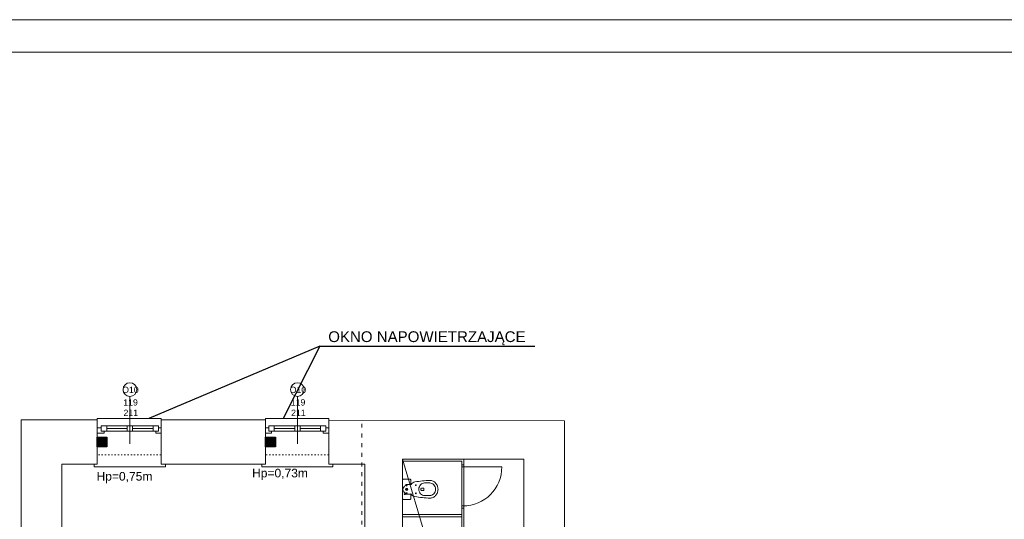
# Model space of a CAD drawing. Header units: centimetres. Extents: x 74437 to 92332, y -37016 to -3432.
# Tile 33 of 68: x 77996 to 79824, y -20769 to -19842. Entities that reach past the tile are written whole.
import ezdxf

# ---------------------------------------------------------------- set-up
doc = ezdxf.new("R2010")
doc.units = ezdxf.units.CM
doc.header["$LTSCALE"] = 0.02
doc.linetypes.add('ACAD_ISO03W100', pattern=[30, 12, -18])
doc.layers.get('0').update_dxf_attribs({"color": 8, "lineweight": 13})
doc.layers.add('_pk_opis legenda', color=7, linetype='Continuous')
for name, color, linetype, lineweight in [('_pk_tabelka', 7, 'Continuous', 15), ('ei30', 8, 'Continuous', 13), ('Linia SSP', 7, 'Continuous', 35), ('LINIE PRZEKROJOWE', 8, 'Continuous', 13), ('OPISY', 8, 'Continuous', 13), ('SSP', 7, 'Continuous', 25), ('stolarka', 8, 'Continuous', 13), ('STREFY POZ', 8, 'Continuous', 13), ('WIDOK', 8, 'Continuous', 13)]:
    doc.layers.add(name, color=color, linetype=linetype, lineweight=lineweight)
doc.styles.get("Standard").update_dxf_attribs({"font": 'arial.ttf', "height": 12})

# ---------------------------------------------------------------- blocks, each defined once
blk = doc.blocks.new('*U3')
at = {"layer": 'stolarka', "transparency": 33554684}
blk.add_lwpolyline([(5, 0), (5, 95)], dxfattribs=at)
for points in [[(0, 2.5), (0, -2.5), (5, -2.5), (5, 2.5)], [(100, -2.5), (105, -2.5), (105, 2.5), (100, 2.5)]]:
    blk.add_lwpolyline(points, close=True, dxfattribs=at)
blk.add_arc((5, 0), 95, 0, 90, dxfattribs=at)

msp = doc.modelspace()

# ---------------------------------------------------------------- hatches: boundary and pattern name
at = {"layer": 'SSP'}
for points in [[(78140, -20634.9), (78140, -20617), (78158, -20617), (78158, -20634.9)], [(78453, -20634.9), (78453, -20617), (78471, -20617), (78471, -20634.9)]]:
    msp.add_hatch(color=256, dxfattribs=at).paths.add_polyline_path(points)

# ---------------------------------------------------------------- linework, layer by layer
for points in [[(78140, -20584.9), (78140, -20581.9), (78259, -20581.9), (78259, -20584.9)], [(78453, -20584.9), (78453, -20581.9), (78570, -20581.9), (78570, -20586.6)], [(78140, -20666.9), (78135, -20666.9), (78135, -20671.9), (78262, -20671.9), (78267, -20671.9), (78267, -20666.9)], [(78451, -20666.9), (78446, -20666.9), (78446, -20671.9), (78573, -20671.9), (78578, -20671.9), (78578, -20666.9)], [(78707, -20657.6), (78821, -20657.6), (78821, -21098.6), (78707, -21098.6)], [(78707, -20661.6), (78817, -20661.6), (78817, -21094.6), (78707, -21094.6)], [(78707, -20760.6), (78817, -20760.6)], [(78707, -20764.6), (78817, -20764.6)]]:
    msp.add_lwpolyline(points)
at = {"layer": '_pk_opis legenda'}
for q in [(78236.3, -20581.9), (78485.5, -20581.9), (78952.6, -20448.1)]:
    msp.add_line((78553.3, -20448.1), q, dxfattribs=at)
at = {"layer": '_pk_opis legenda', "lineweight": 9}
msp.add_line((78707, -20657.6), (78932, -21415.3), dxfattribs=at)
at = {"layer": '_pk_tabelka', "color": 7, "ltscale": 3}
for p, q in [((82865.7, -19841.8), (74455.7, -19841.8)), ((82805.7, -19901.8), (74705.7, -19901.8))]:
    msp.add_line(p, q, dxfattribs=at)
at = {"layer": 'LINIE PRZEKROJOWE'}
for points in [[(77999, -21428.9), (77999, -20584.9), (78140, -20584.9)], [(77999, -21428.9), (77999, -20584.9), (78140, -20584.9)], [(78075, -20666.9), (78140, -20666.9), (78140, -20584.9)], [(78259, -20584.9), (78453, -20584.9)], [(78259, -20584.9), (78453, -20584.9)], [(78259, -20666.9), (78259, -20584.9)], [(78259, -20666.9), (78453, -20666.9), (78453, -20584.9)], [(78570, -20585.8), (79008, -20586.6), (79008, -20878.6)], [(78570, -20666.9), (78570, -20585.8)], [(78075, -21453.9), (78075, -20666.9)], [(78140, -20666.9), (78075, -20666.9)], [(78453, -20666.9), (78259, -20666.9)], [(78637, -21448.9), (78637, -20666.9), (78570, -20666.9)], [(78932, -20657.6), (78707, -20657.6), (78707, -21242.6)], [(78932, -20878.6), (78932, -20657.6)], [(79008, -20662.6), (79008, -20878.6)]]:
    msp.add_lwpolyline(points, dxfattribs=at)
at = {"layer": 'OPISY'}
for points in [[(78201, -20541.2), (78201, -20629.3)], [(78512, -20541.2), (78512, -20629.3)]]:
    msp.add_lwpolyline(points, dxfattribs=at)
for centre in [(78201, -20528.5), (78512, -20528.5)]:
    msp.add_circle(centre, 12.7, dxfattribs=at)
at = {"layer": 'SSP'}
for points in [[(78140, -20634.9), (78140, -20617), (78158, -20617), (78158, -20634.9)], [(78453, -20634.9), (78453, -20617), (78471, -20617), (78471, -20634.9)]]:
    msp.add_lwpolyline(points, close=True, dxfattribs=at)
at = {"layer": 'stolarka'}
for points in [[(78148, -20595.9), (78252, -20595.9)], [(78459, -20595.9), (78563, -20595.9)], [(78153, -20605.9), (78153, -20609.6), (78140, -20609.6), (78140, -20599.6), (78148, -20599.6)], [(78148, -20605.9), (78254, -20605.9)], [(78158, -20600.9), (78196, -20600.9)], [(78206, -20600.9), (78244, -20600.9)], [(78254, -20599.6), (78259, -20599.6), (78259, -20609.6), (78249, -20609.6), (78249, -20605.9)], [(78464, -20605.9), (78464, -20609.6), (78453, -20609.6), (78453, -20599.6), (78459, -20599.6)], [(78459, -20605.9), (78565, -20605.9)], [(78469, -20600.9), (78507, -20600.9)], [(78517, -20600.9), (78555, -20600.9)], [(78565, -20599.6), (78570, -20599.6), (78570, -20609.6), (78560, -20609.6), (78560, -20605.9)]]:
    msp.add_lwpolyline(points, dxfattribs=at)
for points in [[(78148, -20595.9), (78158, -20595.9), (78158, -20605.9), (78148, -20605.9)], [(78196, -20595.9), (78206, -20595.9), (78206, -20605.9), (78196, -20605.9)], [(78244, -20595.9), (78254, -20595.9), (78254, -20605.9), (78244, -20605.9)], [(78459, -20595.9), (78469, -20595.9), (78469, -20605.9), (78459, -20605.9)], [(78507, -20595.9), (78517, -20595.9), (78517, -20605.9), (78507, -20605.9)], [(78555, -20595.9), (78565, -20595.9), (78565, -20605.9), (78555, -20605.9)]]:
    msp.add_lwpolyline(points, close=True, dxfattribs=at)
at = {"layer": 'STREFY POZ', "linetype": 'ACAD_ISO03W100', "ltscale": 30}
msp.add_lwpolyline([(77999, -21413.1), (78084.2, -21413.1), (78084.2, -21445.2), (78631.3, -21445.2), (78631.3, -20585.9)], dxfattribs=at)
at = {"layer": 'WIDOK'}
for p, q in [((78713.1, -20705.4), (78713.1, -20706.8)), ((78722.4, -20704.5), (78714, -20704.5)), ((78758, -20701.9), (78747.7, -20701.9)), ((78713.1, -20720.8), (78713.1, -20721.7)), ((78722.4, -20722.7), (78714, -20722.7)), ((78743.3, -20711.3), (78745.8, -20711.3)), ((78743.3, -20715.9), (78745.8, -20715.9)), ((78746.8, -20712.2), (78746.8, -20713.6)), ((78746.8, -20715), (78746.8, -20713.6)), ((78758, -20725.3), (78747.7, -20725.3))]:
    msp.add_line(p, q, dxfattribs=at)
at = {"layer": 'WIDOK', "linetype": 'ACAD_ISO03W100', "ltscale": 10}
for points in [[(78259, -20649.9), (78142, -20649.9)], [(78570, -20649.9), (78453, -20649.9)]]:
    msp.add_lwpolyline(points, dxfattribs=at)
at = {"layer": 'WIDOK'}
msp.add_lwpolyline([(78708.9, -20732.5, -0.414214), (78707, -20730.7), (78707, -20696.5, -0.414214), (78708.9, -20694.6), (78720.6, -20694.6, -0.414214), (78722.4, -20696.5), (78722.4, -20704.5, 0.787207), (78723.3, -20704.7, -0.243605), (78729.9, -20700, -0.036424), (78758, -20697.2, -0.106749), (78763.7, -20698.4, -0.101537), (78768.6, -20702, -0.094942), (78771.8, -20707.3, -0.090753), (78773, -20713.6, -0.090753), (78771.8, -20719.9, -0.094942), (78768.6, -20725.2, -0.101537), (78763.7, -20728.8, -0.106749), (78758, -20730, -0.036424), (78729.9, -20727.2, -0.243605), (78723.3, -20722.5, 0.787207), (78722.4, -20722.7), (78722.4, -20730.7, -0.414214), (78720.6, -20732.5)], format="xyb", close=True, dxfattribs=at)
for points in [[(78747.7, -20725.3, -0.106749), (78744, -20724.5, -0.101537), (78740.6, -20722, -0.094942), (78738.3, -20718.3, -0.090753), (78737.4, -20713.6, -0.090753), (78738.3, -20708.9, -0.094942), (78740.6, -20705.2, -0.101537), (78744, -20702.7, -0.106749), (78747.7, -20701.9, -0.106749)], [(78758, -20725.3, 0.106749), (78761.7, -20724.5, 0.101537), (78765.1, -20722, 0.094942), (78767.4, -20718.3, 0.090753), (78768.3, -20713.6, 0.090753), (78767.4, -20708.9, 0.094942), (78765.1, -20705.2, 0.101537), (78761.7, -20702.7, 0.106749), (78758, -20701.9, 0.106749)]]:
    msp.add_lwpolyline(points, format="xyb", dxfattribs=at)
for centre, radius in [((78714.7, -20706.8), 0.702), ((78731.8, -20706.1), 0.702), ((78711.2, -20722.5), 0.936), ((78714.7, -20713.6), 2.34), ((78714.7, -20713.6), 0.702), ((78714.7, -20720.8), 0.702), ((78731.8, -20721.1), 0.702)]:
    msp.add_circle(centre, radius, dxfattribs=at)
for centre, radius, start, end in [((78715.2, -20713.8), 7.31, 107.1662, 252.8338), ((78714, -20705.4), 0.936, 90, 180), ((78714, -20721.7), 0.936, 180, 270), ((78743.3, -20713.6), 2.34, 88.6628, 271.0097), ((78745.8, -20712.2), 0.936, 0, 90), ((78745.8, -20715), 0.936, 270, 0)]:
    msp.add_arc(centre, radius, start, end, dxfattribs=at)

# ---------------------------------------------------------------- block references
at = {"layer": 'stolarka', "transparency": 33554684, "xscale": 0.761904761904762, "yscale": 0.761904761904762, "zscale": 0.761904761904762, "rotation": 270}
msp.add_blockref('*U3', (78819.1, -20668.4), dxfattribs=at)

# ---------------------------------------------------------------- texts
at = {"layer": 'ei30', "insert": (75610.5, -20324.5), "char_height": 16, "width": 260.963, "attachment_point": 1}
msp.add_mtext('\\pi246.16;G', dxfattribs=at)
at = {"layer": 'Linia SSP', "lineweight": 5}
msp.add_text('OKNO NAPOWIETRZAJĄCE', height=20, dxfattribs=at).set_placement((78569.2, -20440.3))
at = {"layer": 'OPISY', "ltscale": 0.15}
for s, p in [('Hp=0,75m', (78139.1, -20697.5)), ('Hp=0,73m', (78427.8, -20691.5))]:
    msp.add_text(s, height=16, dxfattribs=at).set_placement(p)
at = {"layer": 'OPISY', "char_height": 11.574, "width": 12.831, "attachment_point": 7}
for insert in [(78194.8, -20535), (78505.8, -20535)]:
    msp.add_mtext('\\pi-8.0879;O10', dxfattribs=dict(at, insert=insert))
at = {"layer": 'stolarka', "char_height": 11.574, "width": 12.831, "attachment_point": 7}
for insert in [(78194.6, -20577.4), (78505.6, -20577.4)]:
    msp.add_mtext('\\pi-5.8378;119\\P\\pi-5.3522;211', dxfattribs=dict(at, insert=insert))

doc.saveas('drawing.dxf')
